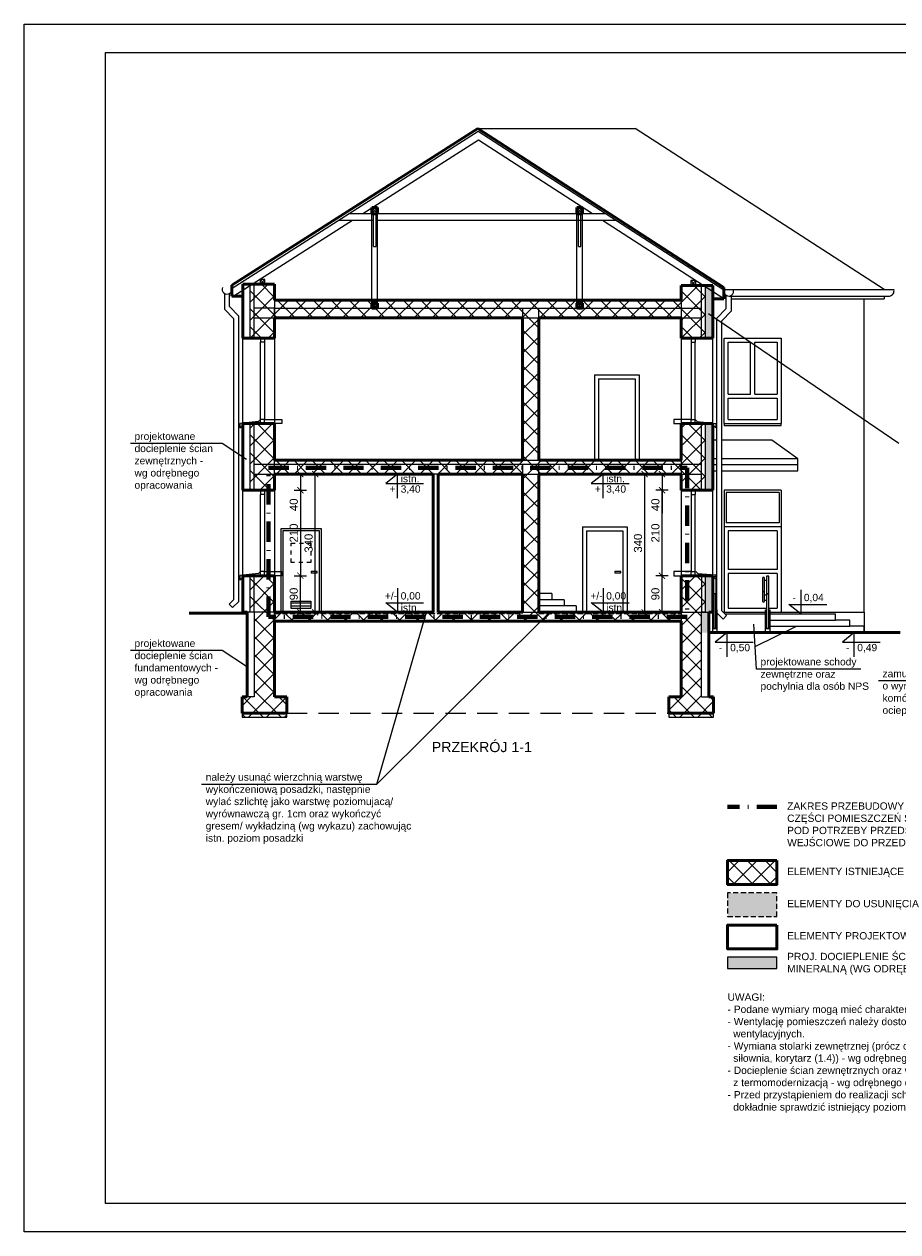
# Model space of a CAD drawing. Header units: millimetres. Extents: x -61343 to 9939, y -6894 to 7453.
# Tile 13 of 255: x -27971 to -25821, y -5924 to -2954. Entities that reach past the tile are written whole.
import ezdxf

# ---------------------------------------------------------------- set-up
doc = ezdxf.new("R2010")
doc.units = ezdxf.units.MM
doc.header["$MEASUREMENT"] = 0
for name, pattern in [('0.5_0.5', [1, 0.5, -0.5]), ('DASHED', [19.05, 12.7, -6.35]), ('Kropki i Kreski', [920, 500, -200, 20, -200]), ('Przerywana długa', [780, 500, -280])]:
    doc.linetypes.add(name, pattern=pattern)
for name, color, linetype in [('810-G Ogólne', 7, 'Continuous'), ('830-G Teksty Etykiety', 7, 'Continuous'), ('Konstrukcja - Ściany zew', 7, 'Continuous')]:
    doc.layers.add(name, color=color, linetype=linetype)
for name, color, linetype, lineweight in [('A_cienkie', 130, 'Continuous', 9), ('A_do usunięcia', 200, 'Continuous', 9), ('A_opisy', 81, 'Continuous', 13), ('A_przekrojowe główne', 50, 'Continuous', 50), ('A_widokowe', 160, 'Continuous', 18), ('A_widokowe stolarka', 20, 'Continuous', 9), ('A_wymiary', 253, 'Continuous', 9), ('A_ściany istniejące', 82, 'Continuous', 50), ('A_ściany istniejące hatch', 82, 'Continuous', 9)]:
    doc.layers.add(name, color=color, linetype=linetype, lineweight=lineweight)
doc.layers.add('A_wełna mineralna', color=7, linetype='Continuous', lineweight=5, true_color=0x00d66b)
doc.layers.add('A_zakres opracowania', color=7, linetype='Continuous', lineweight=70, true_color=0xe00038)
doc.styles.get("Standard").update_dxf_attribs({"font": 'arial.ttf'})
doc.styles.add('STYL_AUTOMATYCZNY_2', font='arialbd.ttf')
doc.dimstyles.new('1do100', dxfattribs={"dimtxt": 20, "dimasz": 15, "dimexe": 15, "dimexo": 0.625, "dimgap": 6, "dimtad": 1, "dimtxsty": 'Standard', "dimblk": 'ARCHTICK', "dimcen": 2.5, "dimadec": 0, "dimazin": 0, "dimtfac": 1, "dimtmove": 0, "dimatfit": 3, "dimldrblk": 'OBLIQUE', "dimfxl": 15, "dimfxlon": 1, "dimarcsym": 0})

# ---------------------------------------------------------------- blocks, each defined once
blk = doc.blocks.new('_ArchTick')
at = {"color": 0, "linetype": 'ByBlock', "const_width": 0.15}
blk.add_lwpolyline([(-0.5, -0.5), (0.5, 0.5)], dxfattribs=at)
blk = doc.blocks.new('*D1798')
at = {"layer": 'A_wymiary', "color": 0, "lineweight": -2, "transparency": 16777216}
for p, q in [((-26386.2, -4310.3), (-26416.2, -4310.3)), ((-26401.2, -4400.3), (-26401.2, -4310.3)), ((-26386.2, -4400.3), (-26416.2, -4400.3))]:
    blk.add_line(p, q, dxfattribs=at)
at = {"layer": 'Defpoints', "color": 0, "transparency": 16777216}
for p in [(-26401.2, -4310.3), (-26354.2, -4310.3), (-26354.2, -4400.3)]:
    blk.add_point(p, dxfattribs=at)
at = {"layer": 'A_wymiary', "color": 0, "lineweight": -2, "transparency": 16777216, "xscale": 15, "yscale": 15, "zscale": 15}
for p, rotation in [((-26401.2, -4310.3), 90), ((-26401.2, -4400.3), 270)]:
    blk.add_blockref('_ArchTick', p, dxfattribs=dict(at, rotation=rotation))
at = {"layer": 'A_wymiary', "color": 0, "transparency": 16777216, "insert": (-26417.4, -4355.3), "char_height": 20, "attachment_point": 5, "rotation": 90}
blk.add_mtext('90', dxfattribs=at)
blk = doc.blocks.new('_Oblique')
at = {"color": 0, "linetype": 'ByBlock', "lineweight": -2}
blk.add_line((-0.5, -0.5), (0.5, 0.5), dxfattribs=at)
blk = doc.blocks.new('*D1799')
at = {"layer": 'A_wymiary', "color": 0, "lineweight": -2, "transparency": 16777216}
for p, q in [((-26386.2, -4100.3), (-26416.2, -4100.3)), ((-26401.2, -4310.3), (-26401.2, -4100.3)), ((-26386.2, -4310.3), (-26416.2, -4310.3))]:
    blk.add_line(p, q, dxfattribs=at)
at = {"layer": 'Defpoints', "color": 0, "transparency": 16777216}
for p in [(-26401.2, -4100.3), (-26354.2, -4100.3), (-26354.2, -4310.3)]:
    blk.add_point(p, dxfattribs=at)
at = {"layer": 'A_wymiary', "color": 0, "lineweight": -2, "transparency": 16777216, "xscale": 15, "yscale": 15, "zscale": 15}
for p, rotation in [((-26401.2, -4100.3), 90), ((-26401.2, -4310.3), 270)]:
    blk.add_blockref('_ArchTick', p, dxfattribs=dict(at, rotation=rotation))
at = {"layer": 'A_wymiary', "color": 0, "transparency": 16777216, "insert": (-26417.4, -4205.3), "char_height": 20, "attachment_point": 5, "rotation": 90}
blk.add_mtext('210', dxfattribs=at)
blk = doc.blocks.new('*D1800')
at = {"layer": 'A_wymiary', "color": 0, "lineweight": -2, "transparency": 16777216}
for p, q in [((-26386.2, -4060.3), (-26416.2, -4060.3)), ((-26401.2, -4060.3), (-26401.2, -4100.3)), ((-26386.2, -4100.3), (-26416.2, -4100.3)), ((-26401.2, -4100.3), (-26401.2, -4156.7))]:
    blk.add_line(p, q, dxfattribs=at)
at = {"layer": 'Defpoints', "color": 0, "transparency": 16777216}
for p in [(-26354.2, -4060.3), (-26401.2, -4100.3), (-26354.2, -4100.3)]:
    blk.add_point(p, dxfattribs=at)
at = {"layer": 'A_wymiary', "color": 0, "lineweight": -2, "transparency": 16777216, "xscale": 15, "yscale": 15, "zscale": 15}
for p, rotation in [((-26401.2, -4060.3), 90), ((-26401.2, -4100.3), 270)]:
    blk.add_blockref('_ArchTick', p, dxfattribs=dict(at, rotation=rotation))
at = {"layer": 'A_wymiary', "color": 0, "transparency": 16777216, "insert": (-26417.4, -4136), "char_height": 20, "attachment_point": 5, "rotation": 90}
blk.add_mtext('40', dxfattribs=at)
blk = doc.blocks.new('*D1797')
at = {"layer": 'A_wymiary', "color": 0, "lineweight": -2, "transparency": 16777216}
for p, q in [((-26429, -4060.3), (-26459, -4060.3)), ((-26444, -4060.3), (-26444, -4400.3)), ((-26429, -4400.3), (-26459, -4400.3))]:
    blk.add_line(p, q, dxfattribs=at)
at = {"layer": 'Defpoints', "color": 0, "transparency": 16777216}
for p in [(-26354.2, -4060.3), (-26444, -4400.3), (-26354.2, -4400.3)]:
    blk.add_point(p, dxfattribs=at)
at = {"layer": 'A_wymiary', "color": 0, "lineweight": -2, "transparency": 16777216, "xscale": 15, "yscale": 15, "zscale": 15}
for p, rotation in [((-26444, -4060.3), 90), ((-26444, -4400.3), 270)]:
    blk.add_blockref('_ArchTick', p, dxfattribs=dict(at, rotation=rotation))
at = {"layer": 'A_wymiary', "color": 0, "transparency": 16777216, "insert": (-26460.2, -4230.3), "char_height": 20, "attachment_point": 5, "rotation": 90}
blk.add_mtext('340', dxfattribs=at)
blk = doc.blocks.new('*D1801')
at = {"layer": 'A_wymiary', "color": 0, "lineweight": -2, "transparency": 16777216}
for p, q in [((-27239.4, -4060.3), (-27269.4, -4060.3)), ((-27254.4, -4400.3), (-27254.4, -4060.3)), ((-27239.4, -4400.3), (-27269.4, -4400.3))]:
    blk.add_line(p, q, dxfattribs=at)
at = {"layer": 'Defpoints', "color": 0, "transparency": 16777216}
for p in [(-27254.4, -4060.3), (-26744.2, -4060.3), (-26744.2, -4400.3)]:
    blk.add_point(p, dxfattribs=at)
at = {"layer": 'A_wymiary', "color": 0, "lineweight": -2, "transparency": 16777216, "xscale": 15, "yscale": 15, "zscale": 15}
for p, rotation in [((-27254.4, -4060.3), 90), ((-27254.4, -4400.3), 270)]:
    blk.add_blockref('_ArchTick', p, dxfattribs=dict(at, rotation=rotation))
at = {"layer": 'A_wymiary', "color": 0, "transparency": 16777216, "insert": (-27270.6, -4230.3), "char_height": 20, "attachment_point": 5, "rotation": 90}
blk.add_mtext('340', dxfattribs=at)
blk = doc.blocks.new('*D1802')
at = {"layer": 'A_wymiary', "color": 0, "lineweight": -2, "transparency": 16777216}
for p, q in [((-27306, -4060.3), (-27276, -4060.3)), ((-27291, -4060.3), (-27291, -4100.3)), ((-27306, -4100.3), (-27276, -4100.3)), ((-27291, -4100.3), (-27291, -4156.7))]:
    blk.add_line(p, q, dxfattribs=at)
at = {"layer": 'Defpoints', "color": 0, "transparency": 16777216}
for p in [(-27354.2, -4060.3), (-27354.2, -4100.3), (-27291, -4100.3)]:
    blk.add_point(p, dxfattribs=at)
at = {"layer": 'A_wymiary', "color": 0, "lineweight": -2, "transparency": 16777216, "xscale": 15, "yscale": 15, "zscale": 15}
for p, rotation in [((-27291, -4060.3), 90), ((-27291, -4100.3), 270)]:
    blk.add_blockref('_ArchTick', p, dxfattribs=dict(at, rotation=rotation))
at = {"layer": 'A_wymiary', "color": 0, "transparency": 16777216, "insert": (-27307.2, -4136), "char_height": 20, "attachment_point": 5, "rotation": 90}
blk.add_mtext('40', dxfattribs=at)
blk = doc.blocks.new('*D1803')
at = {"layer": 'A_wymiary', "color": 0, "lineweight": -2, "transparency": 16777216}
for p, q in [((-27306, -4100.3), (-27276, -4100.3)), ((-27291, -4100.3), (-27291, -4310.3)), ((-27306, -4310.3), (-27276, -4310.3))]:
    blk.add_line(p, q, dxfattribs=at)
at = {"layer": 'Defpoints', "color": 0, "transparency": 16777216}
for p in [(-27354.2, -4100.3), (-27354.2, -4310.3), (-27291, -4310.3)]:
    blk.add_point(p, dxfattribs=at)
at = {"layer": 'A_wymiary', "color": 0, "lineweight": -2, "transparency": 16777216, "xscale": 15, "yscale": 15, "zscale": 15}
for p, rotation in [((-27291, -4100.3), 90), ((-27291, -4310.3), 270)]:
    blk.add_blockref('_ArchTick', p, dxfattribs=dict(at, rotation=rotation))
at = {"layer": 'A_wymiary', "color": 0, "transparency": 16777216, "insert": (-27307.2, -4205.3), "char_height": 20, "attachment_point": 5, "rotation": 90}
blk.add_mtext('210', dxfattribs=at)
blk = doc.blocks.new('*D1804')
at = {"layer": 'A_wymiary', "color": 0, "lineweight": -2, "transparency": 16777216}
for p, q in [((-27306, -4310.3), (-27276, -4310.3)), ((-27291, -4400.3), (-27291, -4310.3)), ((-27306, -4400.3), (-27276, -4400.3))]:
    blk.add_line(p, q, dxfattribs=at)
at = {"layer": 'Defpoints', "color": 0, "transparency": 16777216}
for p in [(-27354.2, -4310.3), (-27291, -4310.3), (-27354.2, -4400.3)]:
    blk.add_point(p, dxfattribs=at)
at = {"layer": 'A_wymiary', "color": 0, "lineweight": -2, "transparency": 16777216, "xscale": 15, "yscale": 15, "zscale": 15}
for p, rotation in [((-27291, -4310.3), 90), ((-27291, -4400.3), 270)]:
    blk.add_blockref('_ArchTick', p, dxfattribs=dict(at, rotation=rotation))
at = {"layer": 'A_wymiary', "color": 0, "transparency": 16777216, "insert": (-27307.2, -4355.3), "char_height": 20, "attachment_point": 5, "rotation": 90}
blk.add_mtext('90', dxfattribs=at)

msp = doc.modelspace()

# ---------------------------------------------------------------- hatches: boundary and pattern name
at = {"layer": 'A_do usunięcia', "true_color": 0xbdfafa}
h = msp.add_hatch(color=254, dxfattribs=at)
h.dxf.hatch_style = 1
h.paths.add_polyline_path([(-26704.233, -4400.299), (-26704.233, -4403.299), (-26354.233, -4403.299), (-26354.233, -4400.299)])
h.paths.add_polyline_path([(-26744.233, -4403.299), (-26744.233, -4400.299), (-27354.233, -4400.299), (-27354.233, -4403.299)])
h = msp.add_hatch(color=254, dxfattribs=at)
h.dxf.hatch_style = 1
h.paths.add_polyline_path([(-26118.311, -5090.241), (-26239.975, -5090.241), (-26239.975, -5148.803), (-26118.311, -5148.803)])
at = {"layer": 'A_wełna mineralna'}
h = msp.add_hatch(color=256, dxfattribs=at)
h.dxf.hatch_style = 1
h.paths.add_polyline_path([(-26286.233, -4400.299), (-26304.233, -4400.299), (-26304.233, -4450.299), (-26286.233, -4450.299)])
h.paths.add_polyline_path([(-26276.233, -4310.299), (-26294.233, -4310.299), (-26294.233, -4400.299), (-26276.233, -4400.299)])
h.paths.add_polyline_path([(-26294.233, -4100.299), (-26276.233, -4100.299), (-26276.233, -3936.299), (-26294.233, -3936.299)])
h.paths.add_polyline_path([(-26276.233, -3596.729), (-26294.233, -3596.729), (-26294.233, -3726.299), (-26276.233, -3726.299)])
h = msp.add_hatch(color=256, dxfattribs=at)
h.dxf.hatch_style = 1
h.paths.add_polyline_path([(-26118.311, -5248.571), (-26239.975, -5248.571), (-26239.975, -5276.302), (-26118.311, -5276.302)])
at = {"layer": 'A_ściany istniejące hatch'}
h = msp.add_hatch(dxfattribs=at)
h.set_pattern_fill('NET', color=256, scale=250, angle=45)
h.paths.add_polyline_path([(-27324.233, -4658.299), (-27434.233, -4658.299), (-27434.233, -4608.299), (-27404.233, -4608.299), (-27404.233, -4400.299), (-27414.233, -4400.299), (-27414.233, -4310.299), (-27354.233, -4310.299), (-27354.233, -4403.299), (-26744.233, -4403.299), (-26744.233, -4060.299), (-27354.233, -4060.299), (-27354.233, -4100.299), (-27414.233, -4100.299), (-27414.233, -3936.299), (-27354.233, -3936.299), (-27354.233, -4026.299), (-26744.233, -4026.299), (-26744.233, -3676.299), (-27354.233, -3676.299), (-27354.233, -3726.299), (-27414.233, -3726.299), (-27414.233, -3593.623), (-27354.233, -3593.623), (-27354.233, -3632.299), (-26354.233, -3632.299), (-26354.233, -3596.729), (-26294.233, -3596.729), (-26294.233, -3726.299), (-26354.233, -3726.299), (-26354.233, -3676.299), (-26704.233, -3676.299), (-26704.233, -4026.299), (-26354.233, -4026.299), (-26354.233, -3936.299), (-26294.233, -3936.299), (-26294.233, -4100.299), (-26354.233, -4100.299), (-26354.233, -4060.299), (-26704.233, -4060.299), (-26704.233, -4403.299), (-26354.233, -4403.299), (-26354.233, -4310.299), (-26294.233, -4310.299), (-26294.233, -4400.299), (-26304.233, -4400.299), (-26304.233, -4608.299), (-26274.233, -4608.299), (-26274.233, -4658.299), (-26384.233, -4658.299), (-26384.233, -4608.299), (-26354.233, -4608.299), (-26354.233, -4422.299), (-27354.233, -4422.299), (-27354.233, -4608.299), (-27324.233, -4608.299)])
h = msp.add_hatch(dxfattribs=at)
h.set_pattern_fill('NET', color=256, scale=250, angle=45)
h.set_pattern_definition([(45, (-3419.43, -8293.55), (-22.097087, 22.097087), []), (135, (-3419.43, -8293.55), (-22.097087, -22.097087), [])])
h.paths.add_polyline_path([(-26118.311, -5011.077), (-26239.975, -5011.077), (-26239.975, -5069.638), (-26118.311, -5069.638)])

# ---------------------------------------------------------------- linework, layer by layer
at = {"layer": '810-G Ogólne', "color": 7, "linetype": 'Continuous', "lineweight": 50}
for p, q in [((-26854.233, -3210.505), (-27459.233, -3595.869)), ((-26249.233, -3601.299), (-26854.233, -3210.505)), ((-27100.82, -3404.718), (-27114.82, -3404.718)), ((-27114.82, -3404.718), (-27114.82, -3420.718)), ((-27100.82, -3420.718), (-27100.82, -3404.718)), ((-26596.913, -3404.718), (-26610.913, -3404.718)), ((-26610.913, -3404.718), (-26610.913, -3420.718)), ((-26596.913, -3420.718), (-26596.913, -3404.718)), ((-27114.82, -3420.718), (-27100.82, -3420.718)), ((-26610.913, -3420.718), (-26596.913, -3420.718)), ((-27354.233, -3593.623), (-27414.233, -3593.623)), ((-27354.233, -3632.299), (-27354.233, -3593.623)), ((-27459.233, -3595.869), (-27459.233, -3622.558)), ((-27459.233, -3622.558), (-27432.233, -3622.558)), ((-26354.233, -3632.299), (-26354.233, -3596.729)), ((-26354.233, -3596.729), (-26294.233, -3596.729)), ((-26249.233, -3601.299), (-26249.233, -3629.299)), ((-27354.233, -3632.299), (-26354.233, -3632.299)), ((-27114.82, -3640.299), (-27100.82, -3640.299)), ((-27114.82, -3640.299), (-27114.82, -3652.299)), ((-27114.82, -3652.299), (-27100.82, -3652.299)), ((-27100.82, -3652.299), (-27100.82, -3640.299)), ((-26610.913, -3640.299), (-26596.913, -3640.299)), ((-26610.913, -3640.299), (-26610.913, -3652.299)), ((-26610.913, -3652.299), (-26596.913, -3652.299)), ((-26596.913, -3652.299), (-26596.913, -3640.299)), ((-26249.233, -3629.299), (-26276.233, -3629.299)), ((-27354.233, -3726.299), (-27354.233, -3676.299)), ((-27354.233, -3676.299), (-26744.233, -3676.299)), ((-26744.233, -3676.299), (-26744.233, -4026.299)), ((-26704.233, -3676.299), (-26704.233, -4026.299)), ((-26704.233, -3676.299), (-26354.233, -3676.299)), ((-26354.233, -3676.299), (-26354.233, -3726.299)), ((-27414.233, -3726.299), (-27354.233, -3726.299)), ((-26354.233, -3726.299), (-26294.233, -3726.299)), ((-27414.233, -3936.299), (-27354.233, -3936.299)), ((-27354.233, -3936.299), (-27354.233, -4026.299)), ((-26294.233, -3936.299), (-26354.233, -3936.299)), ((-26354.233, -3936.299), (-26354.233, -4026.299)), ((-27354.233, -4026.299), (-26744.233, -4026.299)), ((-26704.233, -4026.299), (-26354.233, -4026.299)), ((-27354.233, -4060.299), (-26964.233, -4060.299)), ((-27354.233, -4060.299), (-27354.233, -4100.299)), ((-26952.233, -4060.299), (-26744.233, -4060.299)), ((-26744.233, -4060.299), (-26744.233, -4400.299)), ((-26704.233, -4400.299), (-26704.233, -4060.299)), ((-26704.233, -4060.299), (-26354.233, -4060.299)), ((-26354.233, -4060.299), (-26354.233, -4100.299)), ((-27414.233, -4100.299), (-27354.233, -4100.299)), ((-26354.233, -4100.299), (-26294.233, -4100.299)), ((-27414.233, -4310.299), (-27354.233, -4310.299)), ((-27354.233, -4310.299), (-27354.233, -4400.299)), ((-26294.233, -4310.299), (-26354.233, -4310.299)), ((-26354.233, -4310.299), (-26354.233, -4400.299)), ((-27564.588, -4402.299), (-27422.233, -4402.299)), ((-27354.233, -4608.299), (-27354.233, -4422.299)), ((-27354.233, -4422.299), (-26894.233, -4422.299)), ((-26894.233, -4422.299), (-26354.233, -4422.299)), ((-26354.233, -4422.299), (-26354.233, -4608.299)), ((-26286.233, -4450.299), (-25815.493, -4450.299)), ((-27434.233, -4608.299), (-27434.233, -4648.299)), ((-27422.233, -4608.299), (-27434.233, -4608.299)), ((-27354.233, -4608.299), (-27324.233, -4608.299)), ((-27324.233, -4608.299), (-27324.233, -4648.299)), ((-26354.233, -4608.299), (-26384.233, -4608.299)), ((-26384.233, -4608.299), (-26384.233, -4648.299)), ((-26286.233, -4608.299), (-26274.233, -4608.299)), ((-26274.233, -4608.299), (-26274.233, -4648.299)), ((-27434.233, -4648.299), (-27324.233, -4648.299)), ((-26384.233, -4648.299), (-26274.233, -4648.299))]:
    msp.add_line(p, q, dxfattribs=at)
at = {"layer": '810-G Ogólne', "color": 7, "linetype": 'Continuous', "lineweight": 25}
for p, q in [((-26853.455, -3218.007), (-27459.093, -3603.777)), ((-26854.233, -3210.505), (-26466.916, -3210.505)), ((-26249.233, -3608.299), (-26853.455, -3218.007)), ((-25854.233, -3606.262), (-26466.916, -3210.505)), ((-26852.904, -3239.363), (-27137.621, -3420.718)), ((-26572.143, -3420.718), (-26852.904, -3239.363)), ((-27114.82, -3420.718), (-27100.82, -3404.718)), ((-27114.82, -3404.718), (-27100.82, -3420.718)), ((-26610.913, -3420.718), (-26596.913, -3404.718)), ((-26610.913, -3404.718), (-26596.913, -3420.718)), ((-27162.74, -3436.718), (-27454.498, -3622.558)), ((-27110.82, -3436.718), (-27196.82, -3436.718)), ((-26539.632, -3420.718), (-27171.701, -3420.718)), ((-27114.82, -3652.299), (-27114.82, -3416.718)), ((-27110.82, -3500.718), (-27110.82, -3420.718)), ((-27104.82, -3500.718), (-27104.82, -3420.718)), ((-26514.862, -3436.718), (-27104.82, -3436.718)), ((-27100.82, -3652.299), (-27100.82, -3416.718)), ((-26610.913, -3652.299), (-26610.913, -3416.718)), ((-26606.913, -3500.718), (-26606.913, -3420.718)), ((-26600.913, -3500.718), (-26600.913, -3420.718)), ((-26514.862, -3436.718), (-26600.913, -3436.718)), ((-26596.913, -3652.299), (-26596.913, -3416.718)), ((-26249.233, -3629.299), (-26547.373, -3436.718)), ((-27110.82, -3500.718), (-27104.82, -3500.718)), ((-26606.913, -3500.718), (-26600.913, -3500.718)), ((-27414.233, -3726.299), (-27414.233, -3593.623)), ((-27404.233, -3726.299), (-27404.233, -3593.623)), ((-27390.233, -3581.623), (-27390.233, -3593.623)), ((-27378.233, -3581.623), (-27390.233, -3581.623)), ((-27390.233, -3593.623), (-27378.233, -3581.623)), ((-27378.233, -3593.623), (-27390.233, -3581.623)), ((-27390.233, -3593.623), (-27378.233, -3593.623)), ((-27378.233, -3593.623), (-27378.233, -3581.623)), ((-26330.233, -3584.729), (-26330.233, -3596.729)), ((-26318.233, -3584.729), (-26330.233, -3584.729)), ((-26330.233, -3596.729), (-26318.233, -3584.729)), ((-26318.233, -3596.729), (-26330.233, -3584.729)), ((-26318.233, -3596.729), (-26318.233, -3584.729)), ((-27477.682, -3616.178), (-27477.682, -3654.876)), ((-27465.49, -3648.153), (-27465.49, -3616.178)), ((-26330.233, -3596.729), (-26318.233, -3596.729)), ((-26304.233, -3726.299), (-26304.233, -3593.772)), ((-26294.233, -3726.299), (-26294.233, -3596.729)), ((-26249.586, -3606.262), (-25831.034, -3606.262)), ((-26243.126, -3652.947), (-26243.126, -3620.972)), ((-26236.37, -3622.456), (-25841.675, -3622.456)), ((-26230.934, -3620.972), (-26230.934, -3659.67)), ((-25854.233, -3622.456), (-25854.233, -3629.299)), ((-27442.233, -3671.818), (-27465.49, -3648.153)), ((-27354.233, -3652.299), (-27404.233, -3652.299)), ((-27354.233, -3632.299), (-27354.233, -3676.299)), ((-27354.233, -3652.299), (-26304.233, -3652.299)), ((-27354.233, -3676.299), (-27354.233, -3652.299)), ((-27100.82, -3640.299), (-27114.82, -3652.299)), ((-27114.82, -3640.299), (-27100.82, -3652.299)), ((-26744.233, -3652.299), (-26744.233, -3676.299)), ((-26704.233, -3676.299), (-26704.233, -3652.299)), ((-26596.913, -3640.299), (-26610.913, -3652.299)), ((-26610.913, -3640.299), (-26596.913, -3652.299)), ((-26354.233, -3632.299), (-26354.233, -3676.299)), ((-26266.383, -3676.612), (-26243.126, -3652.947)), ((-26230.934, -3629.299), (-25854.233, -3629.299)), ((-25904.233, -4400.299), (-25904.233, -3629.299)), ((-27477.682, -3654.876), (-27454.515, -3678.469)), ((-27454.515, -4368.698), (-27454.515, -3678.469)), ((-27442.233, -4373.386), (-27442.233, -3671.818)), ((-27404.233, -3676.299), (-27349.233, -3676.299)), ((-26744.233, -3676.299), (-26704.233, -3676.299)), ((-26354.233, -3676.299), (-26304.233, -3676.299)), ((-26266.383, -4401.386), (-26266.383, -3676.612)), ((-26230.934, -3659.67), (-26254.101, -3683.263)), ((-26254.101, -4396.698), (-26254.101, -3683.263)), ((-27389.233, -3726.299), (-27389.233, -3736.299)), ((-27379.233, -3736.299), (-27389.233, -3736.299)), ((-27379.233, -3726.299), (-27379.233, -3736.299)), ((-26329.233, -3726.299), (-26329.233, -3736.299)), ((-26329.233, -3736.299), (-26319.233, -3736.299)), ((-26319.233, -3726.299), (-26319.233, -3736.299)), ((-26248.233, -3936.299), (-26248.233, -3726.299)), ((-26248.233, -3726.299), (-26108.233, -3726.299)), ((-26238.233, -3736.299), (-26183.233, -3736.299)), ((-26238.233, -3864.112), (-26238.233, -3736.299)), ((-26183.233, -3864.112), (-26183.233, -3736.299)), ((-26173.233, -3864.112), (-26173.233, -3736.299)), ((-26173.233, -3736.299), (-26118.233, -3736.299)), ((-26118.233, -3736.299), (-26118.233, -3864.112)), ((-26108.233, -3726.299), (-26108.233, -3936.299)), ((-26238.233, -3864.112), (-26183.233, -3864.112)), ((-26238.233, -3926.299), (-26238.233, -3874.112)), ((-26238.233, -3874.112), (-26118.233, -3874.112)), ((-26173.233, -3864.112), (-26118.233, -3864.112)), ((-26118.233, -3874.112), (-26118.233, -3926.299)), ((-27414.233, -4100.299), (-27414.233, -3936.299)), ((-27404.233, -4100.299), (-27404.233, -3936.299)), ((-27389.233, -3936.299), (-27389.233, -3926.299)), ((-27379.233, -3926.299), (-27389.233, -3926.299)), ((-27379.233, -3936.299), (-27379.233, -3926.299)), ((-26329.233, -3926.299), (-26319.233, -3926.299)), ((-26329.233, -3936.299), (-26329.233, -3926.299)), ((-26319.233, -3936.299), (-26319.233, -3926.299)), ((-26304.233, -4100.299), (-26304.233, -3936.299)), ((-26294.233, -4100.299), (-26294.233, -3936.299)), ((-26248.233, -3936.299), (-26108.233, -3936.299)), ((-26238.233, -3926.299), (-26118.233, -3926.299)), ((-26266.383, -3976.831), (-26276.233, -3976.831)), ((-26130.69, -3976.831), (-26254.101, -3976.831)), ((-26067.053, -4023.286), (-26130.69, -3976.831)), ((-27404.233, -4036.299), (-26304.233, -4036.299)), ((-27354.233, -4060.299), (-27354.233, -4026.299)), ((-26744.233, -4026.299), (-26704.233, -4026.299)), ((-26744.233, -4036.299), (-26744.233, -4060.299)), ((-26704.233, -4060.299), (-26704.233, -4036.299)), ((-26354.233, -4026.299), (-26354.233, -4060.299)), ((-26266.383, -4023.286), (-26276.233, -4023.286)), ((-26266.383, -4037.966), (-26276.233, -4037.966)), ((-26067.053, -4023.286), (-26254.101, -4023.286)), ((-26067.053, -4037.966), (-26254.101, -4037.966)), ((-26067.053, -4052.646), (-26067.053, -4023.286)), ((-27404.233, -4060.299), (-27354.233, -4060.299)), ((-26744.233, -4060.299), (-26704.233, -4060.299)), ((-26354.233, -4060.299), (-26304.233, -4060.299)), ((-26276.233, -4052.646), (-26266.383, -4052.646)), ((-26254.101, -4052.646), (-26067.053, -4052.646)), ((-27389.233, -4100.299), (-27389.233, -4110.299)), ((-27379.233, -4110.299), (-27389.233, -4110.299)), ((-27379.233, -4100.299), (-27379.233, -4110.299)), ((-26329.233, -4100.299), (-26329.233, -4110.299)), ((-26329.233, -4110.299), (-26319.233, -4110.299)), ((-26319.233, -4100.299), (-26319.233, -4110.299)), ((-26248.233, -4100.299), (-26248.233, -4400.299)), ((-26108.233, -4100.299), (-26248.233, -4100.299)), ((-26243.233, -4105.299), (-26243.233, -4180.299)), ((-26113.233, -4105.299), (-26243.233, -4105.299)), ((-26113.233, -4105.299), (-26113.233, -4180.299)), ((-26108.233, -4100.299), (-26108.233, -4400.299)), ((-26113.233, -4180.299), (-26243.233, -4180.299)), ((-26108.233, -4190.299), (-26248.233, -4190.299)), ((-26118.233, -4200.299), (-26238.233, -4200.299)), ((-26238.233, -4200.299), (-26238.233, -4295.299)), ((-26118.233, -4200.299), (-26118.233, -4295.299)), ((-27389.233, -4310.299), (-27389.233, -4300.299)), ((-27379.233, -4300.299), (-27389.233, -4300.299)), ((-27379.233, -4310.299), (-27379.233, -4300.299)), ((-26329.233, -4300.299), (-26319.233, -4300.299)), ((-26329.233, -4310.299), (-26329.233, -4300.299)), ((-26319.233, -4310.299), (-26319.233, -4300.299)), ((-26118.233, -4295.299), (-26238.233, -4295.299)), ((-26118.233, -4305.299), (-26238.233, -4305.299)), ((-26238.233, -4305.299), (-26238.233, -4390.299)), ((-26118.233, -4305.299), (-26118.233, -4390.299)), ((-27414.233, -4400.299), (-27414.233, -4310.299)), ((-27404.233, -4400.299), (-27404.233, -4310.299)), ((-26304.233, -4310.299), (-26304.233, -4400.299)), ((-26294.233, -4400.299), (-26294.233, -4310.299)), ((-26672.233, -4353.799), (-26704.233, -4353.799)), ((-26672.233, -4353.799), (-26672.233, -4369.299)), ((-27454.515, -4368.698), (-27466.146, -4380.329)), ((-27466.146, -4380.329), (-27457.661, -4388.814)), ((-27442.233, -4373.386), (-27457.661, -4388.814)), ((-26642.233, -4369.299), (-26704.233, -4369.299)), ((-26612.233, -4384.799), (-26704.233, -4384.799)), ((-26642.233, -4369.299), (-26642.233, -4384.799)), ((-26612.233, -4384.799), (-26612.233, -4400.299)), ((-26238.233, -4390.299), (-26143.733, -4390.299)), ((-26138.733, -4390.299), (-26118.233, -4390.299)), ((-27404.233, -4400.299), (-27414.233, -4400.299)), ((-27354.233, -4400.299), (-27404.233, -4400.299)), ((-27404.233, -4400.299), (-27404.233, -4608.299)), ((-27354.233, -4422.299), (-27354.233, -4397.843)), ((-26744.233, -4400.299), (-26704.233, -4400.299)), ((-26354.233, -4400.299), (-26294.233, -4400.299)), ((-26354.233, -4400.299), (-26354.233, -4422.299)), ((-26304.233, -4608.299), (-26304.233, -4400.299)), ((-26294.233, -4400.299), (-26304.233, -4400.299)), ((-26266.383, -4401.386), (-26250.955, -4416.814)), ((-26266.233, -4404.299), (-26263.47, -4404.299)), ((-26254.101, -4396.698), (-26242.47, -4408.329)), ((-26242.47, -4408.329), (-26250.955, -4416.814)), ((-26250.499, -4400.299), (-26146.233, -4400.299)), ((-26246.499, -4404.299), (-26146.233, -4404.299)), ((-26136.233, -4400.299), (-26027.233, -4400.299)), ((-26136.233, -4404.299), (-25974.233, -4404.299)), ((-26136.233, -4419.299), (-25974.233, -4419.299)), ((-26027.233, -4400.299), (-25904.233, -4400.299)), ((-25904.233, -4400.299), (-25904.233, -4450.299)), ((-26136.233, -4434.299), (-25939.233, -4434.299)), ((-27404.233, -4608.299), (-27422.233, -4608.299)), ((-26304.233, -4608.299), (-26286.233, -4608.299)), ((-27434.233, -4648.299), (-27434.233, -4658.299)), ((-27434.233, -4658.299), (-27324.233, -4658.299)), ((-27324.233, -4658.299), (-27324.233, -4648.299)), ((-26384.233, -4648.299), (-26384.233, -4658.299)), ((-26384.233, -4658.299), (-26274.233, -4658.299)), ((-26274.233, -4658.299), (-26274.233, -4648.299))]:
    msp.add_line(p, q, dxfattribs=at)
at = {"layer": '810-G Ogólne', "color": 7, "linetype": 'Continuous', "lineweight": 13}
for p, q in [((-27432.233, -3936.299), (-27432.233, -3726.299)), ((-27354.233, -3726.299), (-27354.233, -3936.299)), ((-26354.233, -3726.299), (-26354.233, -3936.299)), ((-26276.233, -3936.299), (-26276.233, -3726.299)), ((-27432.233, -4310.299), (-27432.233, -4100.299)), ((-27354.233, -4100.299), (-27354.233, -4310.299)), ((-26354.233, -4100.299), (-26354.233, -4310.299)), ((-26276.233, -4310.299), (-26276.233, -4100.299))]:
    msp.add_line(p, q, dxfattribs=at)
at = {"layer": '810-G Ogólne', "color": 7, "linetype": 'Continuous', "lineweight": 15}
for p, q in [((-27389.233, -3926.299), (-27389.233, -3736.299)), ((-27379.233, -3736.299), (-27379.233, -3926.299)), ((-26329.233, -3736.299), (-26329.233, -3926.299)), ((-26319.233, -3926.299), (-26319.233, -3736.299)), ((-26567.233, -3816.299), (-26457.233, -3816.299)), ((-26567.233, -3816.299), (-26567.233, -4026.299)), ((-26557.233, -3826.299), (-26467.233, -3826.299)), ((-26557.233, -3826.299), (-26557.233, -4026.299)), ((-26467.233, -3826.299), (-26467.233, -4026.299)), ((-26457.233, -3816.299), (-26457.233, -4026.299)), ((-27393.921, -3930.987), (-27440.259, -3936.028)), ((-27440.259, -3936.028), (-27440.259, -3947.047)), ((-27440.259, -3947.047), (-27436.199, -3942.987)), ((-27389.233, -3926.299), (-27393.921, -3930.987)), ((-27379.233, -3926.299), (-27336.733, -3926.299)), ((-27336.733, -3936.299), (-27366.733, -3936.299)), ((-27336.733, -3926.299), (-27336.733, -3936.299)), ((-26329.233, -3926.299), (-26371.733, -3926.299)), ((-26371.733, -3926.299), (-26371.733, -3936.299)), ((-26371.733, -3936.299), (-26341.733, -3936.299)), ((-26319.233, -3926.299), (-26314.545, -3930.987)), ((-26314.545, -3930.987), (-26269.166, -3936.028)), ((-26269.166, -3947.047), (-26273.226, -3942.987)), ((-26269.166, -3936.028), (-26269.166, -3947.047)), ((-27389.233, -4300.299), (-27389.233, -4110.299)), ((-27379.233, -4110.299), (-27379.233, -4300.299)), ((-26329.233, -4110.299), (-26329.233, -4300.299)), ((-26319.233, -4300.299), (-26319.233, -4110.299)), ((-26597.233, -4190.299), (-26487.233, -4190.299)), ((-26597.233, -4190.299), (-26597.233, -4400.299)), ((-26587.233, -4200.299), (-26497.233, -4200.299)), ((-26587.233, -4200.299), (-26587.233, -4400.299)), ((-26497.233, -4200.299), (-26497.233, -4400.299)), ((-26487.233, -4190.299), (-26487.233, -4400.299)), ((-27393.921, -4304.987), (-27440.259, -4310.028)), ((-27389.233, -4300.299), (-27393.921, -4304.987)), ((-27379.233, -4300.299), (-27336.733, -4300.299)), ((-27336.733, -4300.299), (-27336.733, -4310.299)), ((-26329.233, -4300.299), (-26371.733, -4300.299)), ((-26371.733, -4300.299), (-26371.733, -4310.299)), ((-26317.939, -4300.299), (-26313.251, -4304.987)), ((-26313.251, -4304.987), (-26268.468, -4308.066)), ((-27440.259, -4310.028), (-27440.259, -4321.047)), ((-27440.259, -4321.047), (-27436.199, -4316.987)), ((-27336.733, -4310.299), (-27366.733, -4310.299)), ((-26371.733, -4310.299), (-26341.733, -4310.299)), ((-26268.468, -4319.085), (-26272.527, -4315.026)), ((-26268.468, -4308.066), (-26268.468, -4319.085))]:
    msp.add_line(p, q, dxfattribs=at)
at = {"layer": '810-G Ogólne', "color": 7, "linetype": 'Przerywana długa', "lineweight": 13, "ltscale": 0.1}
msp.add_line((-27324.233, -4648.299), (-26384.233, -4648.299), dxfattribs=at)
at = {"layer": '810-G Ogólne', "color": 7, "linetype": 'Continuous', "lineweight": 25}
for points in [[(-26248.233, -3936.299), (-26248.233, -3941.299), (-26108.233, -3941.299), (-26108.233, -3936.299)], [(-26268.733, -4394.299), (-26266.233, -4394.299), (-26266.233, -4440.299), (-26276.233, -4440.299), (-26276.233, -4394.299), (-26273.733, -4394.299)], [(-26138.733, -4394.299), (-26136.233, -4394.299), (-26136.233, -4440.299), (-26146.233, -4440.299), (-26146.233, -4394.299), (-26143.733, -4394.299)], [(-25904.233, -4449.299), (-25904.233, -4434.299), (-25939.233, -4434.299), (-25939.233, -4419.299), (-25974.233, -4419.299), (-25974.233, -4404.299)]]:
    msp.add_lwpolyline(points, dxfattribs=at)
at = {"layer": '810-G Ogólne', "color": 7, "linetype": 'Continuous', "lineweight": 15}
msp.add_lwpolyline([(-26502.233, -4300.299), (-26517.233, -4300.299), (-26517.233, -4303.299), (-26502.233, -4303.299)], close=True, dxfattribs=at)
at = {"layer": '810-G Ogólne', "color": 7, "linetype": 'Continuous', "lineweight": 25}
for points in [[(-26276.233, -4440.299), (-26266.233, -4440.299), (-26266.233, -4450.299), (-26276.233, -4450.299)], [(-26146.233, -4440.299), (-26136.233, -4440.299), (-26136.233, -4450.299), (-26146.233, -4450.299)]]:
    msp.add_lwpolyline(points, close=True, dxfattribs=at)
for centre, start, end in [((-27471.376, -3605.497), 160.709954, 11.113041), ((-26237.24, -3610.291), 168.886959, 19.290046), ((-25842.545, -3610.291), 274.088503, 19.290046)]:
    msp.add_arc(centre, 12.196, start, end, dxfattribs=at)
at = {"layer": 'A_cienkie'}
for p, q in [((-26266.383, -4321.299), (-26268.733, -4321.299)), ((-26148.733, -4321.299), (-26143.733, -4321.299)), ((-26266.383, -4357.299), (-26268.733, -4357.299)), ((-26148.733, -4357.299), (-26143.733, -4357.299)), ((-26266.383, -4370.299), (-26268.733, -4370.299)), ((-26148.733, -4370.299), (-26143.733, -4370.299))]:
    msp.add_line(p, q, dxfattribs=at)
for points in [[(-26268.733, -4355.299), (-26273.733, -4355.299), (-26273.733, -4311.299), (-26268.733, -4311.299)], [(-26143.733, -4355.299), (-26138.733, -4355.299), (-26138.733, -4311.299), (-26143.733, -4311.299)], [(-26273.733, -4440.299), (-26268.733, -4440.299), (-26268.733, -4355.299), (-26273.733, -4355.299)], [(-26143.733, -4440.299), (-26138.733, -4440.299), (-26138.733, -4355.299), (-26143.733, -4355.299)]]:
    msp.add_lwpolyline(points, close=True, dxfattribs=at)
msp.add_lwpolyline([(-26148.733, -4352.799), (-26148.733, -4316.799, 0.41421356), (-26151.233, -4314.299), (-26151.233, -4314.299, 0.41421356), (-26153.733, -4316.799), (-26153.733, -4352.799)], format="xyb", dxfattribs=at)
msp.add_lwpolyline([(-26151.233, -4350.299), (-26151.233, -4350.299, 0.41421356), (-26153.733, -4352.799), (-26153.733, -4372.799, 0.41421356), (-26151.233, -4375.299), (-26151.233, -4375.299, 0.41421356), (-26148.733, -4372.799), (-26148.733, -4352.799, 0.41421356)], format="xyb", close=True, dxfattribs=at)
at = {"layer": 'A_do usunięcia', "linetype": 'DASHED'}
for points in [[(-27354.233, -4400.299), (-27354.233, -4403.299), (-26744.233, -4403.299), (-26744.233, -4400.299)], [(-26704.233, -4400.299), (-26704.233, -4403.299), (-26354.233, -4403.299), (-26354.233, -4400.299)]]:
    msp.add_lwpolyline(points, dxfattribs=at)
msp.add_lwpolyline([(-26118.311, -5090.241), (-26239.975, -5090.241), (-26239.975, -5148.803), (-26118.311, -5148.803)], close=True, dxfattribs=at)
at = {"layer": 'A_opisy'}
for p, q in [((-25818.676, -3985.367), (-26286.765, -3666.002)), ((-27103.325, -4823.46), (-26680.826, -4403.299)), ((-26172.068, -4484.702), (-26070.684, -4434.299))]:
    msp.add_line(p, q, dxfattribs=at)
for points in [[(-27970.56, -2953.919), (-23770.56, -2953.919), (-23770.56, -5923.919), (-27970.56, -5923.919)], [(-27770.56, -3023.919), (-23840.56, -3023.919), (-23840.56, -5853.919), (-27770.56, -5853.919)]]:
    msp.add_lwpolyline(points, close=True, dxfattribs=at)
for points in [[(-27423.21, -4024.435), (-27483.313, -3985.367), (-27709.127, -3985.367)], [(-27051.785, -4119.66), (-27051.785, -4060.299), (-27080.714, -4083.697), (-26987.848, -4083.697)], [(-26546.192, -4119.66), (-26546.192, -4060.299), (-26575.121, -4083.697), (-26482.254, -4083.697)], [(-27051.785, -4340.938), (-27051.785, -4400.299), (-27080.714, -4376.901), (-26987.848, -4376.901)], [(-26546.192, -4340.938), (-26546.192, -4400.299), (-26575.121, -4376.901), (-26482.254, -4376.901)], [(-26059.854, -4344.938), (-26059.854, -4404.299), (-26088.784, -4380.901), (-25995.917, -4380.901)], [(-26982.071, -4403.299), (-27103.325, -4823.46), (-27533.962, -4823.46)], [(-26241.149, -4509.66), (-26241.149, -4450.299), (-26270.078, -4473.697), (-26177.211, -4473.697)], [(-25912.333, -4539.985), (-26169.041, -4539.985), (-26175.095, -4429.419)], [(-25928.48, -4509.66), (-25928.48, -4450.299), (-25957.409, -4473.697), (-25864.543, -4473.697)], [(-25238.801, -4444.283), (-25438.198, -4569.101), (-25868.834, -4569.101)], [(-27423.21, -4533.648), (-27483.313, -4494.58), (-27709.127, -4494.58)]]:
    msp.add_lwpolyline(points, dxfattribs=at)
at = {"layer": 'A_przekrojowe główne'}
for p, q in [((-27432.233, -3726.299), (-27432.233, -3593.623)), ((-27414.233, -3593.623), (-27432.233, -3593.623)), ((-26294.233, -3596.729), (-26276.233, -3596.729)), ((-26276.233, -3726.299), (-26276.233, -3596.729)), ((-27414.233, -3726.299), (-27432.233, -3726.299)), ((-26294.233, -3726.299), (-26276.233, -3726.299)), ((-27432.233, -4100.299), (-27432.233, -3936.299)), ((-27414.233, -3936.299), (-27432.233, -3936.299)), ((-26294.233, -3936.299), (-26276.233, -3936.299)), ((-26276.233, -4100.299), (-26276.233, -3936.299)), ((-26964.233, -4060.299), (-26964.233, -4400.299)), ((-26952.233, -4060.299), (-26952.233, -4400.299)), ((-27414.233, -4100.299), (-27432.233, -4100.299)), ((-26294.233, -4100.299), (-26276.233, -4100.299)), ((-27432.233, -4400.299), (-27432.233, -4310.299)), ((-27414.233, -4310.299), (-27432.233, -4310.299)), ((-26294.233, -4310.299), (-26276.233, -4310.299)), ((-26276.233, -4400.299), (-26276.233, -4310.299)), ((-27422.233, -4400.299), (-27432.233, -4400.299)), ((-27422.233, -4400.299), (-27422.233, -4608.299)), ((-27354.233, -4400.299), (-26964.233, -4400.299)), ((-26952.233, -4400.299), (-26744.233, -4400.299)), ((-26704.233, -4400.299), (-26354.233, -4400.299)), ((-26286.233, -4608.299), (-26286.233, -4400.299)), ((-26286.233, -4400.299), (-26276.233, -4400.299))]:
    msp.add_line(p, q, dxfattribs=at)
at = {"layer": 'A_przekrojowe główne', "lineweight": 15}
for p, q in [((-27414.233, -4400.299), (-27422.233, -4400.299)), ((-26964.233, -4400.299), (-26964.233, -4403.299)), ((-26952.233, -4400.299), (-26952.233, -4403.299)), ((-26294.233, -4400.299), (-26286.233, -4400.299))]:
    msp.add_line(p, q, dxfattribs=at)
at = {"layer": 'A_przekrojowe główne'}
msp.add_lwpolyline([(-26118.311, -5169.406), (-26239.975, -5169.406), (-26239.975, -5227.968), (-26118.311, -5227.968)], close=True, dxfattribs=at)
at = {"layer": 'A_widokowe'}
msp.add_lwpolyline([(-26118.311, -5248.571), (-26239.975, -5248.571), (-26239.975, -5276.302), (-26118.311, -5276.302)], close=True, dxfattribs=at)
at = {"layer": 'A_widokowe stolarka'}
for p, q in [((-27265.09, -4378.066), (-27313.376, -4378.066)), ((-27265.09, -4384.945), (-27313.376, -4384.945))]:
    msp.add_line(p, q, dxfattribs=at)
for points in [[(-27239.233, -4195.299), (-27339.233, -4195.299), (-27339.233, -4400.299), (-27239.233, -4400.299)], [(-27249.233, -4300.299), (-27264.233, -4300.299), (-27264.233, -4303.299), (-27249.233, -4303.299)], [(-27265.09, -4390.568), (-27313.376, -4390.568), (-27313.376, -4373.052), (-27265.09, -4373.052)]]:
    msp.add_lwpolyline(points, close=True, dxfattribs=at)
msp.add_lwpolyline([(-27244.233, -4400.299), (-27244.233, -4200.299), (-27334.233, -4200.299), (-27334.233, -4400.299)], dxfattribs=at)
at = {"layer": 'A_widokowe stolarka', "linetype": '0.5_0.5', "ltscale": 20}
msp.add_lwpolyline([(-27265.09, -4277.957), (-27313.376, -4277.957), (-27313.376, -4230.427), (-27265.09, -4230.427)], close=True, dxfattribs=at)
at = {"layer": 'A_zakres opracowania', "linetype": 'Kropki i Kreski', "ltscale": 0.1}
msp.add_line((-26118.311, -4878.945), (-26239.975, -4878.945), dxfattribs=at)
msp.add_lwpolyline([(-27369.233, -4045.299), (-26339.233, -4045.299), (-26339.233, -4411.299), (-27369.233, -4411.299)], close=True, dxfattribs=at)
at = {"layer": 'A_ściany istniejące', "lineweight": 15}
msp.add_line((-26952.233, -4060.299), (-26964.233, -4060.299), dxfattribs=at)
at = {"layer": 'Konstrukcja - Ściany zew', "color": 7, "linetype": 'Continuous', "lineweight": 50}
msp.add_lwpolyline([(-26118.311, -5011.077), (-26239.975, -5011.077), (-26239.975, -5069.638), (-26118.311, -5069.638)], close=True, dxfattribs=at)

# ---------------------------------------------------------------- texts
at = {"layer": '830-G Teksty Etykiety', "color": 7, "linetype": 'Continuous', "lineweight": 13, "insert": (-26967.676, -4719.187), "char_height": 25, "attachment_point": 1, "style": 'STYL_AUTOMATYCZNY_2'}
msp.add_mtext('\\A1;{\\fArial|b0|i0|c238|p34;PRZEKRÓJ 1-1}', dxfattribs=at)
at = {"layer": 'A_opisy', "char_height": 18, "attachment_point": 1}
for s, width, heights, insert in [('projektowane \\Pdocieplenie ścian \\Pzewnętrznych - \\Pwg odrębnego \\Popracowania', 569.96667, [275.788], (-27698.992, -3958.338)), ('istn.', 39.475, [21.634], (-27044.156, -4062.558)), ('istn.', 39.475, [21.634], (-26538.562, -4062.558)), ('+', 12.03374, [0], (-27071.984, -4088.029)), ('3,40', 39.475, [21.634], (-27044.156, -4088.029)), ('+', 12.03374, [0], (-26566.39, -4088.029)), ('3,40', 39.475, [21.634], (-26538.562, -4088.029)), ('+/-', 12.03374, [0], (-27083.136, -4350.885)), ('0,00', 39.475, [21.634], (-27044.156, -4350.885)), ('+/-', 12.03374, [0], (-26577.542, -4350.885)), ('0,00', 39.475, [21.634], (-26538.562, -4350.885)), ('-', 12.03374, [0], (-26080.053, -4354.885)), ('0,04', 39.475, [21.634], (-26052.225, -4354.885)), ('istn.', 39.475, [21.634], (-27044.156, -4379.889)), ('istn.', 39.475, [21.634], (-26538.562, -4379.889)), ('projektowane \\Pdocieplenie ścian \\Pfundamentowych - \\Pwg odrębnego \\Popracowania', 569.96667, [275.788], (-27698.992, -4467.55)), ('0,50', 39.475, [21.634], (-26233.519, -4478.029)), ('0,49', 39.475, [21.634], (-25920.851, -4478.029)), ('-', 12.03374, [0], (-26261.347, -4478.029)), ('projektowane schody \\Pzewnętrzne oraz \\Ppochylnia dla osób NPS', 569.96667, [157.706], (-26158.906, -4512.955)), ('-', 12.03374, [0], (-25948.679, -4478.029)), ('zamurowanie istn. okna piwnicznego \\Po wym. 90x60cm bloczkami z betonu komórkowego gr. 24cm oraz wykonanie \\Pocieplenia wg odrębnego opracowania', 569.96667, [157.706], (-25858.7, -4542.071)), ('należy usunąć wierzchnią warstwę \\Pwykończeniową posadzki, następnie \\Pwylać szlichtę jako warstwę poziomujacą/ \\Pwyrównawczą gr. 1cm oraz wykończyć \\Pgresem/ wykładziną (wg wykazu) zachowując \\Pistn. poziom posadzki', 569.96667, [261.151], (-27523.827, -4796.43)), ('ZAKRES PRZEBUDOWY I ZMIANY SPOSOBU UŻYTKOWANIA CZĘŚCI POMIESZCZEŃ SZKOLNYCH NA PARTERZE BUDYNKU POD POTRZEBY PRZEDSZKOLA ORAZ ROZBUDOWY O ELEMENTY WEJŚCIOWE DO PRZEDSZKOLA', 806.73455, [137.169], (-26093.311, -4867.742)), ('ELEMENTY ISTNIEJĄCE', 337.25441, [50.493], (-26093.311, -5028.547)), ('ELEMENTY DO USUNIĘCIA', 337.25441, [50.493], (-26093.311, -5107.711)), ('ELEMENTY PROJEKTOWANE', 360.0591, [50.493], (-26093.311, -5186.876)), ('PROJ. DOCIEPLENIE ŚCIAN ZEWNĘTRZNYCH  WEŁNĄ MINERALNĄ (WG ODRĘBNEGO OPRACOWANIA)', 664.56608, [94.654], (-26093.311, -5237.73)), ('UWAGI: \\P- Podane wymiary mogą mieć charakter przybliżony. \\P- Wentylację pomieszczeń należy dostosować/ podłączyć do istniejących otworów \\P  wentylacyjnych. \\P- Wymiana stolarki zewnętrznej (prócz drzwi zewn. do pomieszczeń takich jak: \\P  siłownia, korytarz (1.4)) - wg odrębnego opracowania. \\P- Docieplenie ścian zewnętrznych oraz wymiana wszystkich elementów związanych \\P  z termomodernizacją - wg odrębnego opracowania.\\P- Przed przystąpieniem do realizacji schodów wejściowych oraz pochylni należy \\P  dokładnie sprawdzić istniejący poziom terenu.', 932.0282, [315.677], (-26239.975, -5337.601))]:
    msp.add_mtext_dynamic_manual_height_columns(s, width=width, gutter_width=12.5, heights=heights, dxfattribs=dict(at, insert=insert))

# ---------------------------------------------------------------- dimensions: what is measured, and where the dimension line sits
at = {"layer": 'A_wymiary'}
for base, p1, p2, picture, middle in [((-27291.026, -4100.299), (-27354.233, -4060.299), (-27354.233, -4100.299), '*D1802', (-27307.238, -4135.992)), ((-27254.42, -4060.299), (-26744.233, -4400.299), (-26744.233, -4060.299), '*D1801', (-27270.639, -4230.299)), ((-26444.01, -4400.299), (-26354.233, -4060.299), (-26354.233, -4400.299), '*D1797', (-26460.229, -4230.299)), ((-26401.225, -4100.299), (-26354.233, -4060.299), (-26354.233, -4100.299), '*D1800', (-26417.437, -4135.992)), ((-27291.026, -4310.299), (-27354.233, -4100.299), (-27354.233, -4310.299), '*D1803', (-27307.238, -4205.299)), ((-26401.225, -4100.299), (-26354.233, -4310.299), (-26354.233, -4100.299), '*D1799', (-26417.437, -4205.299)), ((-27291.026, -4310.299), (-27354.233, -4400.299), (-27354.233, -4310.299), '*D1804', (-27307.238, -4355.299)), ((-26401.225, -4310.299), (-26354.233, -4400.299), (-26354.233, -4310.299), '*D1798', (-26417.437, -4355.299))]:
    dim = msp.add_linear_dim(base=base, p1=p1, p2=p2, angle=90, dimstyle='1do100', dxfattribs=at)
    dim.commit()
    dim.dimension.update_dxf_attribs({"geometry": picture, "text_midpoint": middle})

doc.saveas('drawing.dxf')
